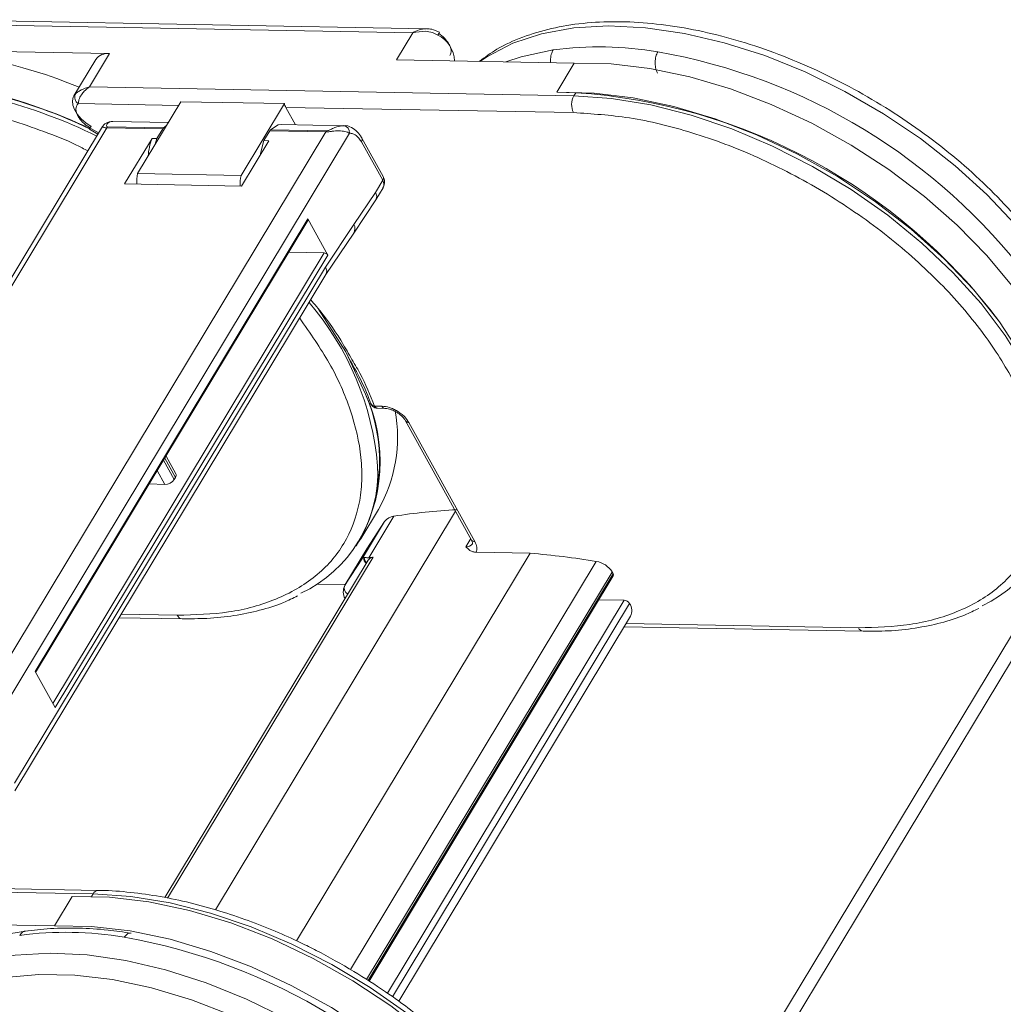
# Model space of a CAD drawing. Header units: millimetres. Extents: x 8853 to 11418, y 45 to 1005.
# Tile 110 of 256: x 9632 to 9689, y 790 to 847. Entities that reach past the tile are written whole.
import ezdxf

# ---------------------------------------------------------------- set-up
doc = ezdxf.new("R2010")
doc.units = ezdxf.units.MM

msp = doc.modelspace()

# ---------------------------------------------------------------- linework, layer by layer
at = {"color": 7, "linetype": 'Continuous', "lineweight": 15}
for p, q in [((9655.283, 846.693), (9626.747, 847.217)), ((9626.39, 846.97), (9654.472, 846.455)), ((9654.472, 846.455), (9653.525, 844.884)), ((9625.48, 845.459), (9636.896, 845.25)), ((9636.098, 844.907), (9634.825, 842.792)), ((9635.731, 843.316), (9636.896, 845.25)), ((9653.525, 844.884), (9663.84, 844.695)), ((9663.84, 844.695), (9662.821, 843.003)), ((9663.813, 842.801), (9635.731, 843.316)), ((9634.912, 842.903), (9634.825, 842.792)), ((9663.922, 842.982), (9662.821, 843.003)), ((9663.922, 842.982), (9663.813, 842.801)), ((9640.906, 842.244), (9635.079, 842.35)), ((9638.522, 838.285), (9641.036, 842.46)), ((9641.036, 842.46), (9647.031, 842.35)), ((9647.031, 842.35), (9644.517, 838.175)), ((9663.795, 841.824), (9647.113, 842.13)), ((9647.113, 842.13), (9647.671, 841.12)), ((9636.485, 841.017), (9610.09, 797.187)), ((9636.733, 840.939), (9610.382, 797.181)), ((9635.723, 840.873), (9636.222, 840.581)), ((9635.76, 840.944), (9636.263, 840.649)), ((9639.977, 840.879), (9636.733, 840.939)), ((9640.022, 840.939), (9636.778, 840.999)), ((9636.992, 841.308), (9637.06, 841.315)), ((9640.311, 841.255), (9637.079, 841.315)), ((9639.977, 840.879), (9639.638, 840.316)), ((9640.022, 840.939), (9640.222, 841.107)), ((9649.474, 840.766), (9646.229, 840.825)), ((9650.48, 841.069), (9646.883, 841.135)), ((9623.078, 796.949), (9649.428, 840.706)), ((9650.809, 840.63), (9624.489, 796.923)), ((9637.77, 837.688), (9639.356, 840.321)), ((9639.638, 840.316), (9639.356, 840.321)), ((9639.516, 839.935), (9639.638, 840.316)), ((9645.845, 840.202), (9646.184, 840.765)), ((9646.127, 840.197), (9645.845, 840.202)), ((9649.428, 840.706), (9646.184, 840.765)), ((9652.758, 838.117), (9651.529, 840.34)), ((9646.127, 840.197), (9644.541, 837.564)), ((9652.732, 837.902), (9651.503, 840.124)), ((9644.517, 838.175), (9638.522, 838.285)), ((9644.541, 837.564), (9637.77, 837.688)), ((9652.732, 837.902), (9652.308, 837.197)), ((9652.343, 836.765), (9652.768, 837.47)), ((9651.062, 835.336), (9652.308, 837.197)), ((9651.049, 834.832), (9652.343, 836.765)), ((9632.577, 809.398), (9648.389, 835.656)), ((9648.389, 835.656), (9649.546, 833.565)), ((9632.605, 809.347), (9648.396, 835.568)), ((9649.409, 832.867), (9651.062, 835.336)), ((9649.444, 832.434), (9651.049, 834.832)), ((9649.339, 833.687), (9633.599, 807.55)), ((9649.546, 833.565), (9633.733, 807.308)), ((9649.339, 833.687), (9647.286, 833.725)), ((9631.376, 802.922), (9649.409, 832.867)), ((9631.411, 802.489), (9649.444, 832.434)), ((9650.594, 827.949), (9649.001, 830.423)), ((9690.091, 827.225), (9688.498, 829.699)), ((9651.732, 825.484), (9650.594, 827.949)), ((9652.26, 824.802), (9652.686, 824.795)), ((9652.434, 824.673), (9652.86, 824.665)), ((9654.06, 823.942), (9657.883, 817.03)), ((9654.256, 823.849), (9658.079, 816.937)), ((9640.641, 820.539), (9640.02, 821.66)), ((9640.093, 821.781), (9640.713, 820.659)), ((9640.737, 820.878), (9640.168, 821.906)), ((9639.656, 821.056), (9640.1, 820.254)), ((9639.199, 820.297), (9640.1, 820.254)), ((9640.641, 820.539), (9640.713, 820.659)), ((9643.037, 795.579), (9656.96, 818.699)), ((9651.466, 817.11), (9652.485, 818.802)), ((9694.483, 818.833), (9669.993, 778.166)), ((9652.841, 818.101), (9651.568, 815.986)), ((9652.841, 818.101), (9651.816, 816.525)), ((9653.38, 818.411), (9651.932, 816.006)), ((9693.287, 818.318), (9669.213, 778.341)), ((9651.356, 816.949), (9651.465, 817.13)), ((9657.833, 817.121), (9657.545, 816.641)), ((9661.282, 816.267), (9647.739, 793.778)), ((9651.805, 816.508), (9650.531, 814.393)), ((9650.542, 814.41), (9651.816, 816.525)), ((9651.816, 816.525), (9651.805, 816.508)), ((9658.151, 816.325), (9661.282, 816.267)), ((9651.893, 815.868), (9640.103, 796.29)), ((9652.173, 816.033), (9640.263, 796.256)), ((9651.568, 815.986), (9650.542, 814.41)), ((9650.86, 792.12), (9665.117, 815.795)), ((9651.797, 791.535), (9666.034, 815.177)), ((9666.09, 815.077), (9651.88, 791.481)), ((9666.034, 815.177), (9666.09, 815.077)), ((9651.944, 791.44), (9666.1, 814.947)), ((9650.562, 814.445), (9648.926, 814.475)), ((9650.542, 814.41), (9650.531, 814.393)), ((9666.732, 813.537), (9653.008, 790.748)), ((9665.267, 813.564), (9666.732, 813.537)), ((9667.046, 813.348), (9653.307, 790.534)), ((9637.456, 812.527), (9641.102, 812.461)), ((9637.576, 812.728), (9640.824, 812.668)), ((9653.658, 790.283), (9667.105, 812.613)), ((9666.73, 811.99), (9680.6, 811.736)), ((9666.851, 812.191), (9680.321, 811.944)), ((9633.733, 807.308), (9632.577, 809.398)), ((9636.223, 796.707), (9607.785, 797.229)), ((9607.855, 797.025), (9635.937, 796.51)), ((9634.726, 796.349), (9633.707, 794.657)), ((9635.937, 796.51), (9635.844, 796.357)), ((9633.707, 794.657), (9623.393, 794.846))]:
    msp.add_line(p, q, dxfattribs=at)
at = {"color": 7, "linetype": 'Continuous', "lineweight": 15, "flags": 128}
for points in [[(9658.365, 844.795), (9658.801, 845.09), (9660.271, 845.849), (9661.948, 846.4), (9663.811, 846.737), (9665.83, 846.853), (9667.979, 846.748), (9670.225, 846.423), (9672.537, 845.882), (9674.881, 845.133), (9677.224, 844.188), (9679.531, 843.059), (9681.771, 841.762), (9683.91, 840.318), (9685.919, 838.745), (9687.767, 837.067), (9689.429, 835.308), (9690.881, 833.493)], [(9659.863, 844.768), (9660.76, 845.067), (9662.618, 845.467)], [(9691.983, 818.078), (9691.983, 818.078), (9692.624, 819.45), (9692.986, 820.964), (9693.063, 822.599), (9692.854, 824.331), (9692.362, 826.135), (9691.594, 827.984), (9690.561, 829.851), (9689.279, 831.71), (9687.766, 833.532), (9686.043, 835.292), (9684.137, 836.964), (9682.075, 838.522), (9679.888, 839.946), (9677.606, 841.214), (9675.264, 842.306), (9672.895, 843.209), (9670.534, 843.907), (9668.215, 844.392), (9665.973, 844.656), (9663.84, 844.695)], [(9634.825, 842.792), (9634.79, 842.725), (9634.739, 842.508), (9634.761, 842.263), (9634.855, 842.001), (9635.017, 841.734), (9635.239, 841.475), (9635.511, 841.236), (9635.82, 841.028)], [(9662.821, 843.003), (9664.986, 842.961), (9667.262, 842.689), (9669.616, 842.189), (9672.012, 841.47), (9674.414, 840.542), (9676.787, 839.419), (9679.094, 838.117), (9681.301, 836.657), (9683.375, 835.061), (9685.284, 833.351), (9687.001, 831.555), (9688.498, 829.699)], [(9691.936, 820.611), (9691.863, 821.592), (9691.513, 823.359), (9690.883, 825.186), (9689.982, 827.044), (9688.825, 828.906), (9687.427, 830.747), (9685.809, 832.538), (9683.995, 834.253), (9682.012, 835.868), (9679.887, 837.36), (9677.653, 838.705), (9675.341, 839.885), (9672.985, 840.883), (9670.62, 841.683), (9668.281, 842.275), (9666.001, 842.65), (9663.813, 842.801)], [(9646.883, 841.135), (9646.678, 841.109), (9646.229, 840.825)], [(9645.845, 840.202), (9645.652, 839.446), (9645.646, 839.398)], [(9660.404, 783.045), (9658.906, 784.902), (9657.19, 786.698), (9655.28, 788.407), (9653.206, 790.004), (9650.999, 791.464), (9648.692, 792.765), (9646.32, 793.888), (9643.918, 794.817), (9641.521, 795.536), (9639.167, 796.036), (9636.891, 796.308), (9634.726, 796.349)], [(9635.937, 796.51), (9638.124, 796.359), (9640.405, 795.984), (9642.744, 795.393), (9645.109, 794.592), (9647.465, 793.594), (9649.776, 792.414), (9652.011, 791.069), (9654.136, 789.578), (9656.119, 787.962), (9657.933, 786.247), (9659.551, 784.456), (9660.949, 782.616), (9662.106, 780.753), (9662.588, 779.823)], [(9633.707, 794.657), (9635.84, 794.618), (9638.083, 794.354), (9640.401, 793.87), (9642.762, 793.171), (9645.131, 792.269), (9647.473, 791.176), (9649.755, 789.909), (9651.943, 788.485), (9654.005, 786.926), (9655.911, 785.254), (9657.633, 783.495), (9659.146, 781.672), (9659.822, 780.74)], [(9623.91, 788.8), (9624.18, 789.212), (9625.173, 790.35), (9626.413, 791.305), (9627.882, 792.064), (9629.56, 792.616), (9631.422, 792.952), (9633.442, 793.069), (9635.59, 792.964), (9637.836, 792.638), (9640.148, 792.098), (9642.492, 791.349), (9644.835, 790.403), (9647.142, 789.274), (9649.382, 787.978), (9651.521, 786.533), (9653.53, 784.961), (9655.378, 783.283), (9657.04, 781.524), (9658.492, 779.709)], [(9657.484, 779.022), (9656.05, 780.81), (9654.404, 782.542), (9652.57, 784.19), (9650.576, 785.729), (9648.453, 787.137), (9646.233, 788.391), (9643.95, 789.474), (9641.637, 790.368), (9639.33, 791.06), (9637.065, 791.539), (9634.874, 791.798), (9632.792, 791.834), (9630.85, 791.646)]]:
    msp.add_lwpolyline(points, dxfattribs=at)
at = {"color": 7, "linetype": 'Continuous', "lineweight": 15}
for centre, radius, start, end in [((9655.165, 846.843), 0.925, 326.0633, 337.3355), ((9655.13, 844.758), 1.762, 2.0744, 62.8877), ((9624.63, 818.452), 26.968, 67.0935, 90.6124), ((9665.283, 825.356), 20.287, 80.3496, 97.5486), ((9662.684, 811.333), 34.548, 37.3339, 79.9987), ((9636.785, 844.409), 0.848, 82.5057, 144.0767), ((9623.379, 815.289), 28.438, 64.2332, 90.1132), ((9623.219, 814.737), 28.995, 64.4249, 87.6176), ((9622.948, 813.827), 29.73, 63.6325, 87.3632), ((9635.309, 842.721), 0.436, 155.3078, 238.1517), ((9664.747, 842.295), 1.062, 151.5519, 206.3409), ((9661.711, 809.516), 33.539, 36.9958, 86.2205), ((9647.851, 842.527), 0.838, 192.1576, 208.2728), ((9634.023, 842.052), 2.069, 325.2523, 330.3123), ((9636.1, 840.722), 0.406, 146.9839, 158.2086), ((9637.025, 840.765), 0.34, 136.6181, 149.3189), ((9640.27, 840.705), 0.34, 136.6181, 149.3189), ((9646.476, 840.592), 0.34, 136.6181, 149.3189), ((9650.409, 840.67), 0.403, 354.4049, 82.569), ((9642.39, 839.14), 3.256, 158.7247, 177.0254), ((9649.721, 840.532), 0.34, 136.6181, 149.3189), ((9651.328, 840.254), 0.218, 323.3863, 22.5071), ((9640.299, 837.856), 1.828, 166.4294, 185.7025), ((9646.294, 837.746), 1.828, 166.4294, 185.695), ((9652.558, 838.032), 0.217, 323.3211, 23.2516), ((9651.974, 836.953), 0.414, 332.9868, 36.2038), ((9650.642, 835.095), 0.484, 327.075, 29.877), ((9649.069, 832.622), 0.419, 333.3722, 35.8328), ((9635.703, 819.882), 16.798, 4.9631, 40.5694), ((9643.264, 821.591), 9.321, 328.2011, 24.6892), ((9642.885, 821.586), 9.668, 332.5515, 23.7785), ((9652.275, 825.064), 0.262, 205.2458, 266.8395), ((9652.453, 824.879), 0.207, 201.6906, 264.8901), ((9652.878, 824.87), 0.206, 201.5631, 266.1736), ((9645.144, 822.982), 8.448, 330.3406, 10.4905), ((9654.234, 824.054), 0.206, 211.8422, 276.3228), ((9644.675, 820.972), 7.772, 295.2062, 2.681), ((9684.173, 820.247), 7.772, 295.2062, 2.681), ((9658.751, 784.477), 34.357, 92.8964, 98.9931), ((9653.458, 817.653), 0.762, 95.8204, 143.9856), ((9657.595, 817.075), 0.437, 263.4133, 322.2902), ((9658.062, 817.154), 0.217, 214.6412, 274.5718), ((9657.02, 765.842), 50.605, 80.7924, 85.1687), ((9652.054, 816), 0.423, 177.8915, 229.4846), ((9652.095, 816.042), 0.44, 183.1344, 228.031), ((9652.255, 815.483), 0.555, 98.5155, 105.7359), ((9656.938, 784.639), 31.754, 98.6302, 98.7501), ((9664.886, 814.464), 1.352, 31.8558, 80.1575), ((9665.989, 815.003), 0.124, 333.0028, 36.2022), ((9651.287, 814.029), 0.838, 154.2731, 208.1582), ((9650.905, 814.242), 0.4, 155.1319, 240.0299), ((9666.706, 813.14), 0.398, 31.5519, 86.3409), ((9666.454, 812.93), 0.724, 333.9597, 35.2453), ((9641.144, 812.807), 0.35, 203.4097, 262.2937), ((9680.642, 812.083), 0.35, 203.4097, 262.2937), ((9636.239, 796.377), 0.33, 92.3225, 156.2664), ((9634.35, 773.989), 20.287, 80.3496, 97.5486), ((9631.75, 759.966), 34.548, 37.3339, 79.9987)]:
    msp.add_arc(centre, radius, start, end, dxfattribs=at)
for centre, major_axis, ratio, start_param, end_param in [((9648.246, 835.654), (-0.151, 0.084), 0.597167, 3.122877, 3.908357), ((9649.402, 833.564), (-0.151, 0.084), 0.597167, 3.908357, 5.444246), ((9640.355, 820.677), (0.385, 0.197), 0.597073, 5.516499, 6.301897), ((9640.282, 820.556), (0.385, 0.197), 0.597073, 3.945703, 5.516499)]:
    msp.add_ellipse(centre, major_axis=major_axis, ratio=ratio, start_param=start_param, end_param=end_param, dxfattribs=at)
for points, knots in [([(9690.935, 833.92), (9690.706, 834.224), (9690.044, 835.106), (9688.797, 836.533), (9687.152, 838.162), (9685.35, 839.706), (9683.416, 841.146), (9681.375, 842.464), (9679.253, 843.645), (9677.074, 844.673), (9674.866, 845.535), (9672.657, 846.221), (9670.471, 846.72), (9668.338, 847.026), (9666.281, 847.134), (9664.326, 847.038), (9662.498, 846.739), (9660.829, 846.232), (9659.418, 845.595), (9658.664, 845.04), (9658.332, 844.796)], [0, 0, 0, 0, 0.030479, 0.088234, 0.145951, 0.203622, 0.261258, 0.318875, 0.37649, 0.434118, 0.491773, 0.549473, 0.607236, 0.665077, 0.723002, 0.781006, 0.839044, 0.896994, 0.954676, 1, 1, 1, 1]), ([(9654.472, 846.455), (9654.596, 846.521), (9654.843, 846.654), (9655.112, 846.68), (9655.246, 846.693)], [0, 0, 0, 0, 0.501249, 1, 1, 1, 1]), ([(9655.933, 846.326), (9655.83, 846.379), (9655.604, 846.497), (9655.092, 846.577), (9654.715, 846.503), (9654.472, 846.455)], [0, 0, 0, 0, 0.227067, 0.501595, 1, 1, 1, 1]), ([(9656.019, 846.486), (9655.872, 846.558), (9655.638, 846.673), (9655.381, 846.688), (9655.284, 846.693)], [0, 0, 0, 0, 0.623427, 1, 1, 1, 1]), ([(9656.621, 845.143), (9656.644, 845.188), (9656.69, 845.277), (9656.699, 845.442), (9656.668, 845.619), (9656.607, 845.743), (9656.576, 845.805)], [0, 0, 0, 0, 0.250113, 0.500005, 0.750113, 1, 1, 1, 1]), ([(9662.618, 845.467), (9662.576, 845.38), (9662.511, 845.248), (9662.472, 845.028), (9662.456, 844.866), (9662.468, 844.764), (9662.474, 844.72)], [0, 0, 0, 0, 0.406814, 0.618429, 0.835122, 1, 1, 1, 1]), ([(9668.684, 845.356), (9668.642, 845.269), (9668.578, 845.137), (9668.537, 844.917), (9668.521, 844.701), (9668.542, 844.481), (9668.595, 844.273), (9668.642, 844.176), (9668.666, 844.124)], [0, 0, 0, 0, 0.243378, 0.369967, 0.499586, 0.71828, 0.851368, 1, 1, 1, 1]), ([(9634.912, 842.903), (9634.958, 842.944), (9635.05, 843.026), (9635.314, 843.189), (9635.564, 843.265), (9635.731, 843.316)], [0, 0, 0, 0, 0.250684, 0.500439, 1, 1, 1, 1]), ([(9635.731, 843.316), (9635.625, 843.238), (9635.444, 843.105), (9635.24, 842.84), (9635.107, 842.578), (9635.088, 842.423), (9635.079, 842.35)], [0, 0, 0, 0, 0.29279, 0.50087, 0.765403, 1, 1, 1, 1]), ([(9635.633, 839.602), (9635.417, 839.718), (9634.583, 840.167), (9633.072, 840.741), (9630.576, 841.611), (9627.564, 842.34), (9625.365, 842.48), (9624.297, 842.548)], [0, 0, 0, 0, 0.0572419, 0.2218394, 0.3864724, 0.7021566, 1, 1, 1, 1]), ([(9635.065, 841.617), (9635.031, 841.689), (9634.962, 841.832), (9634.939, 842.033), (9634.969, 842.214), (9635.042, 842.305), (9635.079, 842.35)], [0, 0, 0, 0, 0.250098, 0.500005, 0.750098, 1, 1, 1, 1]), ([(9635.065, 841.617), (9635.103, 841.555), (9635.18, 841.431), (9635.346, 841.251), (9635.538, 841.083), (9635.686, 840.99), (9635.76, 840.944)], [0, 0, 0, 0, 0.249887, 0.499995, 0.749887, 1, 1, 1, 1]), ([(9680.321, 811.944), (9681.336, 811.973), (9683.425, 812.033), (9685.672, 812.674), (9687.273, 813.45), (9688.712, 814.441), (9690.099, 816.021), (9690.847, 817.985), (9691.047, 819.721), (9690.989, 821.5), (9690.472, 823.786), (9689.222, 826.569), (9687.388, 829.362), (9685.36, 831.676), (9683.432, 833.489), (9681.288, 835.268), (9678.329, 837.301), (9675.149, 838.964), (9672.573, 840.028), (9670.071, 840.88), (9667.062, 841.618), (9664.863, 841.756), (9663.795, 841.824)], [0, 0, 0, 0, 0.058239, 0.119966, 0.152151, 0.184342, 0.25, 0.315658, 0.347842, 0.380034, 0.441761, 0.5, 0.558239, 0.619966, 0.652151, 0.684342, 0.75, 0.815658, 0.847842, 0.880034, 0.941761, 1, 1, 1, 1]), ([(9636.993, 841.308), (9636.917, 841.295), (9636.779, 841.272), (9636.604, 841.173), (9636.528, 841.074), (9636.485, 841.017)], [0, 0, 0, 0, 0.3371786, 0.6161422, 1, 1, 1, 1]), ([(9636.733, 840.939), (9636.708, 840.94), (9636.657, 840.943), (9636.584, 840.96), (9636.502, 840.999), (9636.493, 841.009), (9636.487, 841.016)], [0, 0, 0, 0, 0.1214567, 0.2567719, 0.5117708, 1, 1, 1, 1]), ([(9636.778, 840.999), (9636.772, 840.999), (9636.759, 841), (9636.74, 841.01), (9636.716, 841.046), (9636.729, 841.129), (9636.789, 841.227), (9636.895, 841.3), (9637.007, 841.31), (9637.06, 841.315)], [0, 0, 0, 0, 0.018325, 0.038853, 0.090677, 0.251124, 0.500064, 0.763891, 1, 1, 1, 1]), ([(9650.461, 841.069), (9650.398, 841.064), (9650.265, 841.055), (9650.021, 840.984), (9649.792, 840.89), (9649.626, 840.809), (9649.532, 840.775), (9649.495, 840.767), (9649.48, 840.766), (9649.474, 840.766)], [0, 0, 0, 0, 0.236134, 0.499964, 0.748918, 0.909339, 0.961155, 0.981679, 1, 1, 1, 1]), ([(9651.525, 840.336), (9651.519, 840.351), (9651.452, 840.501), (9651.258, 840.732), (9650.927, 840.976), (9650.627, 841.099), (9650.473, 841.064), (9650.462, 841.061)], [0, 0, 0, 0, 0.032788, 0.325592, 0.637884, 0.973269, 1, 1, 1, 1]), ([(9650.809, 840.63), (9650.726, 840.668), (9650.557, 840.742), (9650.197, 840.776), (9649.874, 840.753), (9649.642, 840.721), (9649.513, 840.707), (9649.455, 840.706), (9649.428, 840.706)], [0, 0, 0, 0, 0.249113, 0.49906, 0.748903, 0.874019, 0.94039, 1, 1, 1, 1]), ([(9650.809, 840.63), (9650.874, 840.625), (9651.004, 840.613), (9651.19, 840.509), (9651.362, 840.352), (9651.456, 840.2), (9651.503, 840.124)], [0, 0, 0, 0, 0.250088, 0.500004, 0.750088, 1, 1, 1, 1]), ([(9652.714, 837.381), (9652.741, 837.43), (9652.796, 837.534), (9652.841, 837.716), (9652.842, 837.922), (9652.786, 838.051), (9652.758, 838.117)], [0, 0, 0, 0, 0.2228143, 0.4615218, 0.7220721, 1, 1, 1, 1]), ([(9652.732, 837.902), (9652.751, 837.862), (9652.788, 837.781), (9652.801, 837.648), (9652.782, 837.516), (9652.74, 837.434), (9652.72, 837.395)], [0, 0, 0, 0, 0.241587, 0.492243, 0.753951, 1, 1, 1, 1]), ([(9648.561, 830.968), (9648.673, 830.839), (9649.339, 830.073), (9650.129, 828.947), (9650.689, 827.957), (9650.877, 827.625)], [0, 0, 0, 0, 0.118955, 0.704275, 1, 1, 1, 1]), ([(9640.824, 812.668), (9641.838, 812.697), (9643.927, 812.757), (9646.174, 813.399), (9647.776, 814.175), (9649.215, 815.165), (9650.601, 816.745), (9651.349, 818.71), (9651.55, 820.445), (9651.492, 822.224), (9650.967, 824.51), (9649.768, 827.257), (9648.525, 829.033), (9647.918, 829.901)], [0, 0, 0, 0, 0.104799, 0.215876, 0.273791, 0.331719, 0.449869, 0.568019, 0.625934, 0.683862, 0.794939, 0.899738, 1, 1, 1, 1]), ([(9650.706, 827.711), (9650.931, 827.308), (9651.428, 826.418), (9651.861, 825.477), (9652.033, 824.953), (9652.05, 824.901)], [0, 0, 0, 0, 0.42722, 0.943233, 1, 1, 1, 1]), ([(9650.877, 827.625), (9651.062, 827.318), (9651.632, 826.372), (9652.007, 825.435), (9652.26, 824.802)], [0, 0, 0, 0, 0.32421, 1, 1, 1, 1]), ([(9652.039, 824.953), (9652.04, 824.951), (9652.044, 824.923), (9652.084, 824.862), (9652.156, 824.769), (9652.28, 824.699), (9652.381, 824.665), (9652.433, 824.673), (9652.435, 824.673)], [0, 0, 0, 0, 0.014146, 0.163974, 0.414886, 0.69188, 0.991608, 1, 1, 1, 1]), ([(9652.686, 824.795), (9652.826, 824.78), (9653.042, 824.757), (9653.352, 824.637), (9653.587, 824.514), (9653.805, 824.364), (9654.056, 824.146), (9654.178, 823.966), (9654.256, 823.849)], [0, 0, 0, 0, 0.239443, 0.369607, 0.5, 0.630164, 0.760557, 1, 1, 1, 1]), ([(9652.863, 824.662), (9652.901, 824.661), (9652.98, 824.659), (9653.138, 824.623), (9653.331, 824.558), (9653.467, 824.483), (9653.543, 824.442)], [0, 0, 0, 0, 0.2016959, 0.4293302, 0.6808313, 1, 1, 1, 1]), ([(9653.543, 824.442), (9653.639, 824.377), (9653.772, 824.287), (9653.92, 824.139), (9654.007, 824.034), (9654.043, 823.969), (9654.056, 823.944)], [0, 0, 0, 0, 0.423553, 0.587865, 0.842758, 1, 1, 1, 1]), ([(9657.879, 817.032), (9657.888, 817.017), (9657.922, 816.961), (9657.943, 816.886), (9657.947, 816.821), (9657.95, 816.816), (9657.938, 816.811), (9657.935, 816.809)], [0, 0, 0, 0, 0.08898, 0.3352678, 0.5881371, 0.8910322, 1, 1, 1, 1]), ([(9657.545, 816.641), (9657.621, 816.567), (9657.738, 816.454), (9657.947, 816.346), (9658.086, 816.332), (9658.151, 816.325)], [0, 0, 0, 0, 0.49893, 0.767478, 1, 1, 1, 1]), ([(9651.568, 815.986), (9651.568, 815.986), (9651.571, 815.99), (9651.578, 815.997), (9651.592, 816.005), (9651.609, 816.011), (9651.624, 816.014), (9651.631, 816.016)], [0, 0, 0, 0, 0.020625, 0.264337, 0.508488, 0.754005, 1, 1, 1, 1]), ([(9651.631, 816.016), (9651.633, 816.016), (9651.637, 816.016), (9651.643, 816.017), (9651.649, 816.017), (9651.654, 816.017), (9651.656, 816.018)], [0, 0, 0, 0, 0.2499131, 0.4998257, 0.7498972, 1, 1, 1, 1]), ([(9651.932, 816.006), (9651.893, 816.006), (9651.814, 816.006), (9651.741, 816.011), (9651.69, 816.016), (9651.667, 816.017), (9651.656, 816.018)], [0, 0, 0, 0, 0.303534, 0.615271, 0.807225, 1, 1, 1, 1]), ([(9651.898, 815.865), (9651.926, 815.904), (9651.974, 815.973), (9652.067, 816.005), (9652.106, 816.018)], [0, 0, 0, 0, 0.575059, 1, 1, 1, 1]), ([(9651.932, 816.006), (9651.945, 816.006), (9651.972, 816.007), (9652.015, 816.011), (9652.058, 816.016), (9652.088, 816.02), (9652.103, 816.022)], [0, 0, 0, 0, 0.248899, 0.498362, 0.74906, 1, 1, 1, 1]), ([(9641.098, 812.468), (9641.583, 812.466), (9642.625, 812.463), (9644.129, 812.627), (9645.613, 812.934), (9646.847, 813.317), (9647.527, 813.657), (9647.795, 813.791)], [0, 0, 0, 0, 0.191534, 0.410982, 0.632068, 0.855017, 1, 1, 1, 1]), ([(9680.596, 811.743), (9681.081, 811.742), (9682.122, 811.738), (9683.627, 811.903), (9685.11, 812.209), (9686.345, 812.592), (9687.025, 812.932), (9687.293, 813.066)], [0, 0, 0, 0, 0.191534, 0.410982, 0.632068, 0.855017, 1, 1, 1, 1]), ([(9651.058, 792.01), (9650.337, 792.427), (9649.326, 793.01), (9647.793, 793.767), (9646.479, 794.36), (9644.905, 794.981), (9643.258, 795.536), (9641.551, 796.005), (9639.821, 796.37), (9638.104, 796.603), (9636.898, 796.712), (9636.292, 796.701), (9636.227, 796.7)], [0, 0, 0, 0, 0.148876, 0.208797, 0.307954, 0.410247, 0.519301, 0.632327, 0.74822, 0.866131, 0.985507, 1, 1, 1, 1]), ([(9638.152, 794.217), (9637.701, 794.287), (9636.665, 794.446), (9635.097, 794.536), (9633.48, 794.523), (9632.479, 794.397), (9631.994, 794.336)], [0, 0, 0, 0, 0.206367, 0.474298, 0.744806, 1, 1, 1, 1]), ([(9632.136, 794.361), (9631.813, 794.31), (9630.882, 794.163), (9629.452, 793.763), (9627.922, 793.099), (9626.587, 792.243), (9625.482, 791.207), (9624.706, 790.217), (9624.397, 789.529), (9624.289, 789.29)], [0, 0, 0, 0, 0.088552, 0.255806, 0.422607, 0.588104, 0.751759, 0.913543, 1, 1, 1, 1]), ([(9631.994, 794.336), (9631.977, 794.335), (9631.927, 794.33), (9631.815, 794.272), (9631.737, 794.168), (9631.685, 794.1)], [0, 0, 0, 0, 0.145951, 0.43819, 1, 1, 1, 1]), ([(9637.75, 793.989), (9637.802, 794.057), (9637.881, 794.162), (9638.01, 794.225), (9638.077, 794.23), (9638.112, 794.232)], [0, 0, 0, 0, 0.487131, 0.740525, 1, 1, 1, 1]), ([(9662.794, 779.777), (9662.736, 779.919), (9662.455, 780.593), (9661.759, 781.804), (9660.72, 783.389), (9659.51, 784.933), (9658.18, 786.407), (9656.744, 787.803), (9655.361, 788.995), (9654.069, 789.999), (9652.697, 790.985), (9651.675, 791.624), (9651.058, 792.01)], [0, 0, 0, 0, 0.031715, 0.151176, 0.269887, 0.38748, 0.503152, 0.614927, 0.72583, 0.805461, 0.882475, 1, 1, 1, 1])]:
    msp.add_open_spline(points, degree=3, knots=knots, dxfattribs=at)
for points in [[(9656.576, 845.805), (9656.501, 845.919), (9656.35, 846.147), (9656.094, 846.334), (9655.965, 846.428)], [(9658.079, 816.937), (9658.13, 816.824), (9658.231, 816.597), (9658.178, 816.415), (9658.151, 816.325)]]:
    msp.add_open_spline(points, degree=3, dxfattribs=at)

doc.saveas('drawing.dxf')
